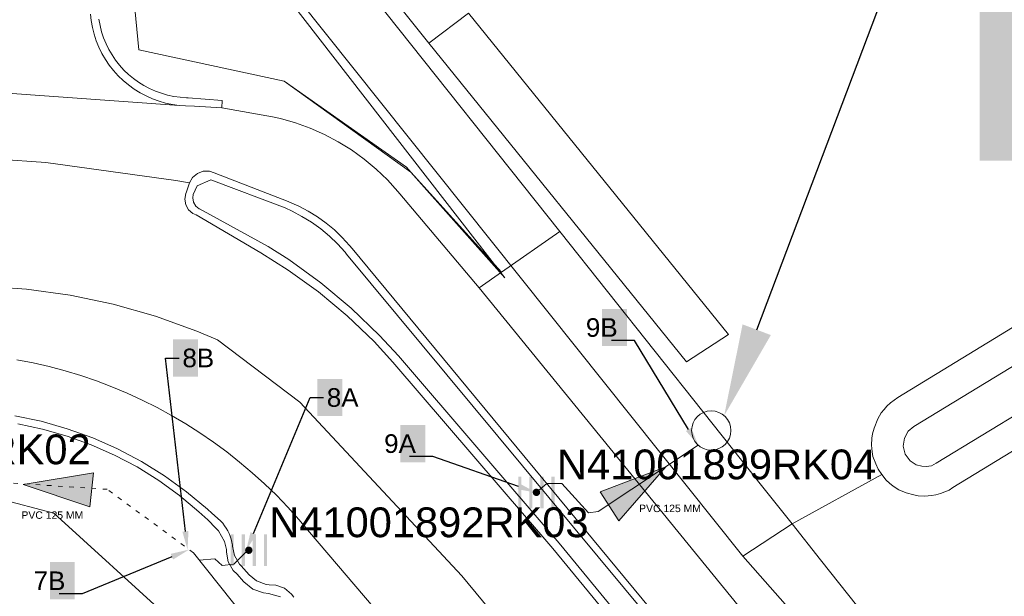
# Model space of a CAD drawing. Extents: x 140829 to 145054, y 448512 to 451778.
# Tile 59 of 152: x 142620 to 142647, y 450319 to 450334. Entities that reach past the tile are written whole.
import ezdxf
from ezdxf import colors
from ezdxf.entities.mleader import LeaderData, LeaderLine
from ezdxf.math import Vec2, Vec3

# ---------------------------------------------------------------- set-up
doc = ezdxf.new("R2010")
doc.units = 0
doc.header["$MEASUREMENT"] = 0
doc.linetypes.add('ACAD_ISO03W100', pattern=[30, 12, -18])
for name, color, linetype, lineweight in [('00-leiding', 5, 'Continuous', 0), ('00-LEIDING RAPPORT', 30, 'Continuous', 30), ('KOLK', 6, 'Continuous', 0)]:
    doc.layers.add(name, color=color, linetype=linetype, lineweight=lineweight)
for name, color, linetype in [('geometrie2dBegroeidTerreindeel', 7, 'Continuous'), ('geometrie2dOnbegroeidTerreindeel', 7, 'Continuous'), ('geometrie2dOndersteunendWaterdeel', 7, 'Continuous'), ('geometrie2dOndersteunendWegdeel', 7, 'Continuous'), ('geometrie2dOverigeConstructie', 7, 'Continuous'), ('geometrie2dVegetatieObject', 7, 'Continuous'), ('geometrie2dWaterdeel', 7, 'Continuous'), ('geometrie2dWegdeel', 7, 'Continuous'), ('geometrie2dWeginrichtingselement', 7, 'Continuous'), ('HMPAL', 1, 'Continuous')]:
    doc.layers.add(name, color=color, linetype=linetype)
doc.styles.add('Riolering', font='arial.ttf', dxfattribs={"height": 0.8})
doc.styles.get("Standard").update_dxf_attribs({"font": 'arial.ttf'})

# ---------------------------------------------------------------- blocks, each defined once
blk = doc.blocks.new('RICHTING HWA')
at = {"layer": '00-leiding'}
blk.add_hatch(color=256, dxfattribs=at).paths.add_polyline_path([(142658.973, 450308.537), (142660.837, 450309.001), (142659.005, 450309.464)])
at = {"layer": '00-leiding', "lineweight": 0}
for p, q in [((142659.005, 450309.464), (142658.973, 450308.537)), ((142660.837, 450309.001), (142659.005, 450309.464)), ((142658.973, 450308.537), (142660.837, 450309.001))]:
    blk.add_line(p, q, dxfattribs=at)

msp = doc.modelspace()

# ---------------------------------------------------------------- hatches: boundary and pattern name
at = {"layer": 'KOLK', "linetype": 'ByBlock', "lineweight": 0}
h = msp.add_hatch(color=256, dxfattribs=at)
h.dxf.hatch_style = 1
h.paths.add_polyline_path([(142633.737, 450321.362), (142633.737, 450321.787), (142633.652, 450321.787), (142633.652, 450321.362), (142633.652, 450320.937), (142633.737, 450320.937)])
h = msp.add_hatch(color=256, dxfattribs=at)
h.dxf.hatch_style = 1
h.paths.add_polyline_path([(142634.034, 450321.362), (142634.034, 450321.787), (142633.949, 450321.787), (142633.949, 450321.362), (142633.949, 450320.937), (142634.034, 450320.937)])
h = msp.add_hatch(color=256, dxfattribs=at)
h.dxf.hatch_style = 1
h.paths.add_polyline_path([(142634.332, 450321.362), (142634.332, 450321.787), (142634.247, 450321.787), (142634.247, 450321.362), (142634.247, 450320.937), (142634.332, 450320.937)])
h = msp.add_hatch(color=256, dxfattribs=at)
h.dxf.hatch_style = 1
h.paths.add_polyline_path([(142634.629, 450321.362), (142634.629, 450321.787), (142634.544, 450321.787), (142634.544, 450321.362), (142634.544, 450320.937), (142634.629, 450320.937)])
h = msp.add_hatch(color=256, dxfattribs=at)
h.dxf.hatch_style = 1
h.paths.add_polyline_path([(142634.24, 450321.362, 1), (142634.04, 450321.362, 1)])
h = msp.add_hatch(color=256, dxfattribs=at)
h.dxf.hatch_style = 1
h.paths.add_polyline_path([(142626.011, 450319.807), (142626.011, 450320.232), (142625.926, 450320.232), (142625.926, 450319.807), (142625.926, 450319.382), (142626.011, 450319.382)])
h = msp.add_hatch(color=256, dxfattribs=at)
h.dxf.hatch_style = 1
h.paths.add_polyline_path([(142626.308, 450319.807), (142626.308, 450320.232), (142626.223, 450320.232), (142626.223, 450319.807), (142626.223, 450319.382), (142626.308, 450319.382)])
h = msp.add_hatch(color=256, dxfattribs=at)
h.dxf.hatch_style = 1
h.paths.add_polyline_path([(142626.606, 450319.807), (142626.606, 450320.232), (142626.521, 450320.232), (142626.521, 450319.807), (142626.521, 450319.382), (142626.606, 450319.382)])
h = msp.add_hatch(color=256, dxfattribs=at)
h.dxf.hatch_style = 1
h.paths.add_polyline_path([(142626.903, 450319.807), (142626.903, 450320.232), (142626.818, 450320.232), (142626.818, 450319.807), (142626.818, 450319.382), (142626.903, 450319.382)])
h = msp.add_hatch(color=256, dxfattribs=at)
h.dxf.hatch_style = 1
h.paths.add_polyline_path([(142626.514, 450319.807, 1), (142626.314, 450319.807, 1)])

# ---------------------------------------------------------------- linework, layer by layer
at = {"layer": '00-leiding'}
for p, q in [((142635.799, 450320.844), (142638.488, 450322.626)), ((142634.131, 450321.358), (142634.42, 450321.598)), ((142634.42, 450321.598), (142634.82, 450321.598)), ((142634.82, 450321.598), (142635.54, 450320.815)), ((142635.54, 450320.815), (142635.799, 450320.844)), ((142626.385, 450319.806), (142626.012, 450319.433)), ((142636.696, 450304.952), (142624.926, 450319.741)), ((142625.503, 450319.574), (142625.085, 450319.541)), ((142625.699, 450319.397), (142625.503, 450319.574)), ((142626.012, 450319.433), (142625.699, 450319.397))]:
    msp.add_line(p, q, dxfattribs=at)
at = {"layer": '00-leiding', "linetype": 'ACAD_ISO03W100', "ltscale": 0.01}
for p, q in [((142622.609, 450321.444), (142618.669, 450321.703)), ((142624.926, 450319.741), (142622.609, 450321.444))]:
    msp.add_line(p, q, dxfattribs=at)
at = {"layer": 'geometrie2dBegroeidTerreindeel', "linetype": 'Continuous', "lineweight": 0}
for p, q in [((142631.246, 450333.423), (142616.07, 450352.564)), ((142616.07, 450352.564), (142631.246, 450333.423)), ((142634.765, 450328.368), (142623.598, 450342.415)), ((142632.313, 450334.229), (142639.297, 450325.597)), ((142639.297, 450325.597), (142632.313, 450334.229)), ((142638.174, 450324.867), (142631.246, 450333.423)), ((142631.246, 450333.423), (142638.174, 450324.867)), ((142652.291, 450329.063), (142643.845, 450323.91)), ((142639.892, 450321.919), (142634.765, 450328.368)), ((142645.322, 450321.494), (142653.757, 450326.637)), ((142639.297, 450325.597), (142638.174, 450324.867)), ((142638.174, 450324.867), (142639.297, 450325.597)), ((142639.297, 450325.597), (142639.297, 450325.597)), ((142639.297, 450325.597), (142639.297, 450325.597)), ((142643.646, 450323.77), (142643.556, 450323.679)), ((142643.746, 450323.84), (142643.646, 450323.77)), ((142643.845, 450323.91), (142643.746, 450323.84)), ((142643.397, 450323.499), (142643.307, 450323.339)), ((142643.476, 450323.589), (142643.397, 450323.499)), ((142643.556, 450323.679), (142643.476, 450323.589)), ((142643.307, 450323.339), (142643.208, 450323.088)), ((142643.168, 450322.938), (142643.148, 450322.818)), ((142643.208, 450323.088), (142643.168, 450322.938)), ((142643.148, 450322.818), (142643.139, 450322.628)), ((142643.139, 450322.628), (142643.159, 450322.448)), ((142643.159, 450322.448), (142643.18, 450322.328)), ((142643.18, 450322.328), (142643.26, 450322.129)), ((142640.118, 450321.636), (142639.892, 450321.919)), ((142643.26, 450322.129), (142643.321, 450321.989)), ((142643.321, 450321.989), (142643.421, 450321.839)), ((142641.008, 450320.52), (142640.118, 450321.636)), ((142641.008, 450320.52), (142643.421, 450321.839)), ((142643.421, 450321.839), (142641.008, 450320.52)), ((142643.421, 450321.839), (142643.531, 450321.689)), ((142643.531, 450321.689), (142643.622, 450321.61)), ((142643.622, 450321.61), (142643.722, 450321.53)), ((142643.722, 450321.53), (142643.872, 450321.43)), ((142643.872, 450321.43), (142644.072, 450321.351)), ((142644.072, 450321.351), (142644.273, 450321.291)), ((142644.992, 450321.333), (142645.112, 450321.374)), ((142645.112, 450321.374), (142645.222, 450321.424)), ((142645.222, 450321.424), (142645.322, 450321.494)), ((142644.273, 450321.291), (142644.393, 450321.272)), ((142644.393, 450321.272), (142644.573, 450321.262)), ((142644.573, 450321.262), (142644.753, 450321.273)), ((142644.753, 450321.273), (142644.872, 450321.293)), ((142644.872, 450321.293), (142644.992, 450321.333)), ((142641.771, 450319.551), (142641.008, 450320.52)), ((142646.977, 450313.007), (142641.771, 450319.551))]:
    msp.add_line(p, q, dxfattribs=at)
at = {"layer": 'geometrie2dOnbegroeidTerreindeel', "linetype": 'Continuous', "lineweight": 0}
for p, q in [((142618.135, 450321.6), (142621.177, 450320.801)), ((142621.177, 450320.801), (142624.262, 450317.993))]:
    msp.add_line(p, q, dxfattribs=at)
at = {"layer": 'geometrie2dOndersteunendWaterdeel', "linetype": 'Continuous', "lineweight": 0}
for p, q in [((142643.845, 450323.91), (142652.291, 450329.063)), ((142652.753, 450328.304), (142644.278, 450323.131)), ((142644.88, 450322.143), (142653.346, 450327.316)), ((142653.757, 450326.637), (142645.322, 450321.494)), ((142643.556, 450323.679), (142643.646, 450323.77)), ((142643.646, 450323.77), (142643.746, 450323.84)), ((142643.746, 450323.84), (142643.845, 450323.91)), ((142643.307, 450323.339), (142643.397, 450323.499)), ((142643.397, 450323.499), (142643.476, 450323.589)), ((142643.476, 450323.589), (142643.556, 450323.679)), ((142643.208, 450323.088), (142643.307, 450323.339)), ((142643.148, 450322.818), (142643.168, 450322.938)), ((142643.168, 450322.938), (142643.208, 450323.088)), ((142644.128, 450323.001), (142644.028, 450322.821)), ((142644.278, 450323.131), (142644.128, 450323.001)), ((142643.139, 450322.628), (142643.148, 450322.818)), ((142644.028, 450322.821), (142643.989, 450322.601)), ((142643.159, 450322.448), (142643.139, 450322.628)), ((142643.18, 450322.328), (142643.159, 450322.448)), ((142643.989, 450322.601), (142644.04, 450322.391)), ((142643.26, 450322.129), (142643.18, 450322.328)), ((142644.04, 450322.391), (142644.18, 450322.211)), ((142644.18, 450322.211), (142644.34, 450322.102)), ((142643.321, 450321.989), (142643.26, 450322.129)), ((142643.421, 450321.839), (142643.321, 450321.989)), ((142644.34, 450322.102), (142644.49, 450322.062)), ((142644.49, 450322.062), (142644.61, 450322.052)), ((142644.61, 450322.052), (142644.75, 450322.073)), ((142644.75, 450322.073), (142644.88, 450322.143)), ((142643.531, 450321.689), (142643.421, 450321.839)), ((142643.622, 450321.61), (142643.531, 450321.689)), ((142643.722, 450321.53), (142643.622, 450321.61)), ((142643.872, 450321.43), (142643.722, 450321.53)), ((142644.072, 450321.351), (142643.872, 450321.43)), ((142644.273, 450321.291), (142644.072, 450321.351)), ((142645.112, 450321.374), (142644.992, 450321.333)), ((142645.222, 450321.424), (142645.112, 450321.374)), ((142645.322, 450321.494), (142645.222, 450321.424)), ((142644.393, 450321.272), (142644.273, 450321.291)), ((142644.573, 450321.262), (142644.393, 450321.272)), ((142644.753, 450321.273), (142644.573, 450321.262)), ((142644.872, 450321.293), (142644.753, 450321.273)), ((142644.992, 450321.333), (142644.872, 450321.293))]:
    msp.add_line(p, q, dxfattribs=at)
at = {"layer": 'geometrie2dOndersteunendWegdeel', "linetype": 'Continuous', "lineweight": 0}
for p, q in [((142623.598, 450342.415), (142634.765, 450328.368)), ((142623.084, 450337.226), (142623.461, 450333.247)), ((142623.461, 450333.247), (142623.084, 450337.226)), ((142622.18, 450334.032), (142622.16, 450334.205)), ((142622.212, 450333.848), (142622.18, 450334.032)), ((142622.258, 450333.668), (142622.212, 450333.848)), ((142622.316, 450333.49), (142622.258, 450333.668)), ((142622.385, 450333.318), (142622.316, 450333.49)), ((142622.468, 450333.15), (142622.385, 450333.318)), ((142622.561, 450332.99), (142622.468, 450333.15)), ((142622.666, 450332.836), (142622.561, 450332.99)), ((142623.461, 450333.247), (142627.36, 450332.401)), ((142627.36, 450332.401), (142623.461, 450333.247)), ((142622.781, 450332.689), (142622.666, 450332.836)), ((142622.906, 450332.552), (142622.781, 450332.689)), ((142623.04, 450332.422), (142622.906, 450332.552)), ((142623.183, 450332.303), (142623.04, 450332.422)), ((142623.334, 450332.194), (142623.183, 450332.303)), ((142623.493, 450332.095), (142623.334, 450332.194)), ((142627.36, 450332.401), (142630.768, 450329.964)), ((142630.768, 450329.964), (142627.36, 450332.401)), ((142623.657, 450332.009), (142623.493, 450332.095)), ((142623.827, 450331.933), (142623.657, 450332.009)), ((142624.002, 450331.871), (142623.827, 450331.933)), ((142624.181, 450331.819), (142624.002, 450331.871)), ((142624.364, 450331.782), (142624.181, 450331.819)), ((142624.545, 450331.756), (142624.364, 450331.782)), ((142624.718, 450331.744), (142624.545, 450331.756)), ((142624.957, 450331.73), (142624.718, 450331.744)), ((142625.688, 450331.688), (142624.957, 450331.73)), ((142627.053, 450331.45), (142625.688, 450331.688)), ((142627.263, 450331.403), (142627.053, 450331.45)), ((142627.667, 450331.288), (142627.263, 450331.403)), ((142628.061, 450331.146), (142627.667, 450331.288)), ((142628.444, 450330.976), (142628.061, 450331.146)), ((142628.815, 450330.78), (142628.444, 450330.976)), ((142629.171, 450330.559), (142628.815, 450330.78)), ((142629.511, 450330.314), (142629.171, 450330.559)), ((142629.833, 450330.045), (142629.511, 450330.314)), ((142624.823, 450329.675), (142624.906, 450329.817)), ((142624.906, 450329.817), (142625.035, 450329.926)), ((142625.035, 450329.926), (142625.192, 450329.984)), ((142625.192, 450329.984), (142625.31, 450329.99)), ((142625.31, 450329.99), (142625.361, 450329.985)), ((142625.361, 450329.985), (142625.481, 450329.947)), ((142625.481, 450329.947), (142627.471, 450329.177)), ((142630.136, 450329.754), (142629.833, 450330.045)), ((142630.768, 450329.964), (142633.206, 450327.274)), ((142633.206, 450327.274), (142630.768, 450329.964)), ((142624.738, 450329.43), (142624.823, 450329.675)), ((142630.416, 450329.443), (142630.136, 450329.754)), ((142624.693, 450329.235), (142624.72, 450329.387)), ((142624.72, 450329.387), (142624.738, 450329.43)), ((142630.468, 450329.382), (142630.416, 450329.443)), ((142632.604, 450326.851), (142630.468, 450329.382)), ((142624.721, 450329.084), (142624.693, 450329.235)), ((142624.797, 450328.951), (142624.721, 450329.084)), ((142627.471, 450329.177), (142627.491, 450329.169)), ((142627.491, 450329.169), (142627.757, 450329.052)), ((142627.757, 450329.052), (142628.013, 450328.917)), ((142624.915, 450328.852), (142624.797, 450328.951)), ((142624.996, 450328.817), (142624.915, 450328.852)), ((142626.739, 450327.793), (142624.996, 450328.817)), ((142628.013, 450328.917), (142628.259, 450328.763)), ((142628.259, 450328.763), (142628.494, 450328.594)), ((142628.494, 450328.594), (142628.716, 450328.409)), ((142628.716, 450328.409), (142628.926, 450328.207)), ((142633.206, 450327.274), (142634.765, 450328.368)), ((142634.765, 450328.368), (142633.206, 450327.274)), ((142634.765, 450328.368), (142639.892, 450321.919)), ((142628.926, 450328.207), (142629.12, 450327.993)), ((142629.12, 450327.993), (142629.19, 450327.908)), ((142627.475, 450327.331), (142626.739, 450327.793)), ((142626.739, 450327.793), (142626.739, 450327.793)), ((142629.19, 450327.908), (142643.321, 450310.861)), ((142628.288, 450326.745), (142627.475, 450327.331)), ((142633.206, 450327.274), (142632.604, 450326.851)), ((142632.604, 450326.851), (142633.206, 450327.274)), ((142629.057, 450326.103), (142628.288, 450326.745)), ((142643.761, 450313.172), (142632.604, 450326.851)), ((142629.779, 450325.409), (142629.057, 450326.103)), ((142630.286, 450324.859), (142629.779, 450325.409)), ((142634.58, 450319.855), (142630.286, 450324.859)), ((142620.127, 450323.42), (142620.839, 450323.27)), ((142620.839, 450323.27), (142621.539, 450323.071)), ((142621.539, 450323.071), (142622.225, 450322.824)), ((142622.225, 450322.824), (142622.891, 450322.529)), ((142622.891, 450322.529), (142623.535, 450322.189)), ((142623.535, 450322.189), (142624.154, 450321.805)), ((142639.892, 450321.919), (142640.118, 450321.636)), ((142624.154, 450321.805), (142624.744, 450321.378)), ((142640.118, 450321.636), (142641.008, 450320.52)), ((142621.177, 450320.801), (142618.135, 450321.6)), ((142624.744, 450321.378), (142625.303, 450320.912)), ((142625.303, 450320.912), (142625.422, 450320.803)), ((142624.262, 450317.993), (142621.177, 450320.801)), ((142625.422, 450320.803), (142625.655, 450320.596)), ((142625.655, 450320.596), (142625.661, 450320.59)), ((142625.661, 450320.59), (142625.715, 450320.53)), ((142625.715, 450320.53), (142625.765, 450320.466)), ((142625.765, 450320.466), (142625.81, 450320.399)), ((142625.81, 450320.399), (142625.85, 450320.33)), ((142625.85, 450320.33), (142625.887, 450320.258)), ((142641.008, 450320.52), (142641.771, 450319.551)), ((142625.887, 450320.258), (142625.917, 450320.183)), ((142625.917, 450320.183), (142625.942, 450320.106)), ((142625.942, 450320.106), (142625.961, 450320.027)), ((142625.961, 450320.027), (142625.976, 450319.948)), ((142625.976, 450319.948), (142625.98, 450319.92)), ((142625.98, 450319.92), (142626.028, 450319.669)), ((142642.531, 450310.208), (142634.58, 450319.855)), ((142626.028, 450319.669), (142626.167, 450319.429)), ((142641.771, 450319.551), (142646.977, 450313.007)), ((142641.771, 450319.551), (142641.771, 450319.551)), ((142626.167, 450319.429), (142626.205, 450319.388)), ((142626.205, 450319.388), (142626.421, 450319.147)), ((142626.421, 450319.147), (142626.622, 450318.983)), ((142626.622, 450318.983), (142626.884, 450318.888)), ((142626.884, 450318.888), (142626.961, 450318.879)), ((142626.961, 450318.879), (142627.144, 450318.871)), ((142627.144, 450318.871), (142627.375, 450318.788)), ((142627.375, 450318.788), (142627.562, 450318.631)), ((142627.562, 450318.631), (142627.625, 450318.543))]:
    msp.add_line(p, q, dxfattribs=at)
at = {"layer": 'geometrie2dOverigeConstructie', "linetype": 'Continuous', "lineweight": 0}
for p, q in [((142607.826, 450359.563), (142639.686, 450319.646)), ((142639.686, 450319.646), (142607.826, 450359.563)), ((142633.288, 450327.126), (142622.366, 450341.212)), ((142623.084, 450337.226), (142623.461, 450333.247)), ((142623.461, 450333.247), (142627.36, 450332.401)), ((142627.36, 450332.401), (142630.652, 450330.096)), ((142630.652, 450330.096), (142630.768, 450329.964)), ((142630.768, 450329.964), (142633.288, 450327.126)), ((142641.005, 450320.518), (142639.686, 450319.646)), ((142639.686, 450319.646), (142641.005, 450320.518)), ((142639.686, 450319.646), (142662.227, 450294.092)), ((142662.227, 450294.092), (142639.686, 450319.646))]:
    msp.add_line(p, q, dxfattribs=at)
at = {"layer": 'geometrie2dVegetatieObject', "linetype": 'Continuous', "lineweight": 0}
for p, q in [((142631.246, 450333.423), (142616.07, 450352.564)), ((142632.313, 450334.229), (142631.246, 450333.423)), ((142621.177, 450320.801), (142618.135, 450321.6)), ((142624.262, 450317.993), (142621.177, 450320.801))]:
    msp.add_line(p, q, dxfattribs=at)
at = {"layer": 'geometrie2dWaterdeel', "linetype": 'Continuous', "lineweight": 0}
for p, q in [((142644.278, 450323.131), (142652.753, 450328.304)), ((142653.346, 450327.316), (142644.88, 450322.143)), ((142644.028, 450322.821), (142644.128, 450323.001)), ((142644.128, 450323.001), (142644.278, 450323.131)), ((142643.989, 450322.601), (142644.028, 450322.821)), ((142644.04, 450322.391), (142643.989, 450322.601)), ((142644.18, 450322.211), (142644.04, 450322.391)), ((142644.34, 450322.102), (142644.18, 450322.211)), ((142644.49, 450322.062), (142644.34, 450322.102)), ((142644.61, 450322.052), (142644.49, 450322.062)), ((142644.75, 450322.073), (142644.61, 450322.052)), ((142644.88, 450322.143), (142644.75, 450322.073))]:
    msp.add_line(p, q, dxfattribs=at)
at = {"layer": 'geometrie2dWegdeel', "linetype": 'Continuous', "lineweight": 0}
for p, q in [((142622.16, 450334.205), (142622.18, 450334.032)), ((142622.18, 450334.032), (142622.212, 450333.848)), ((142622.212, 450333.848), (142622.258, 450333.668)), ((142622.258, 450333.668), (142622.316, 450333.49)), ((142622.316, 450333.49), (142622.385, 450333.318)), ((142622.385, 450333.318), (142622.468, 450333.15)), ((142622.468, 450333.15), (142622.561, 450332.99)), ((142622.561, 450332.99), (142622.666, 450332.836)), ((142622.666, 450332.836), (142622.781, 450332.689)), ((142624.545, 450331.756), (142613.141, 450332.565)), ((142613.141, 450332.565), (142624.545, 450331.756)), ((142622.781, 450332.689), (142622.906, 450332.552)), ((142622.906, 450332.552), (142623.04, 450332.422)), ((142623.04, 450332.422), (142623.183, 450332.303)), ((142623.183, 450332.303), (142623.334, 450332.194)), ((142623.334, 450332.194), (142623.493, 450332.095)), ((142623.493, 450332.095), (142623.657, 450332.009)), ((142623.657, 450332.009), (142623.827, 450331.933)), ((142623.827, 450331.933), (142624.002, 450331.871)), ((142624.002, 450331.871), (142624.181, 450331.819)), ((142624.181, 450331.819), (142624.364, 450331.782)), ((142624.364, 450331.782), (142624.545, 450331.756)), ((142624.545, 450331.756), (142624.718, 450331.744)), ((142624.718, 450331.744), (142624.957, 450331.73)), ((142624.957, 450331.73), (142625.688, 450331.688)), ((142625.688, 450331.688), (142627.053, 450331.45)), ((142627.053, 450331.45), (142627.263, 450331.403)), ((142627.263, 450331.403), (142627.667, 450331.288)), ((142627.667, 450331.288), (142628.061, 450331.146)), ((142628.061, 450331.146), (142628.444, 450330.976)), ((142628.444, 450330.976), (142628.815, 450330.78)), ((142628.815, 450330.78), (142629.171, 450330.559)), ((142617.45, 450330.457), (142620.965, 450330.222)), ((142620.965, 450330.222), (142617.45, 450330.457)), ((142629.171, 450330.559), (142629.511, 450330.314)), ((142620.965, 450330.222), (142624.456, 450329.74)), ((142624.456, 450329.74), (142620.965, 450330.222)), ((142629.511, 450330.314), (142629.833, 450330.045)), ((142624.906, 450329.817), (142624.823, 450329.675)), ((142625.035, 450329.926), (142624.906, 450329.817)), ((142625.192, 450329.984), (142625.035, 450329.926)), ((142625.31, 450329.99), (142625.192, 450329.984)), ((142625.361, 450329.985), (142625.31, 450329.99)), ((142625.481, 450329.947), (142625.361, 450329.985)), ((142627.471, 450329.177), (142625.481, 450329.947)), ((142629.833, 450330.045), (142630.136, 450329.754)), ((142624.456, 450329.74), (142624.823, 450329.675)), ((142624.823, 450329.675), (142624.456, 450329.74)), ((142624.823, 450329.675), (142624.738, 450329.43)), ((142624.823, 450329.675), (142624.823, 450329.675)), ((142630.136, 450329.754), (142630.416, 450329.443)), ((142624.72, 450329.387), (142624.693, 450329.235)), ((142624.738, 450329.43), (142624.72, 450329.387)), ((142630.416, 450329.443), (142630.468, 450329.382)), ((142630.468, 450329.382), (142632.604, 450326.851)), ((142624.693, 450329.235), (142624.721, 450329.084)), ((142624.721, 450329.084), (142624.797, 450328.951)), ((142627.491, 450329.169), (142627.471, 450329.177)), ((142627.757, 450329.052), (142627.491, 450329.169)), ((142628.013, 450328.917), (142627.757, 450329.052)), ((142624.797, 450328.951), (142624.915, 450328.852)), ((142624.915, 450328.852), (142624.996, 450328.817)), ((142624.996, 450328.817), (142626.739, 450327.793)), ((142628.259, 450328.763), (142628.013, 450328.917)), ((142628.494, 450328.594), (142628.259, 450328.763)), ((142628.716, 450328.409), (142628.494, 450328.594)), ((142628.926, 450328.207), (142628.716, 450328.409)), ((142629.12, 450327.993), (142628.926, 450328.207)), ((142629.19, 450327.908), (142629.12, 450327.993)), ((142626.739, 450327.793), (142627.475, 450327.331)), ((142643.321, 450310.861), (142629.19, 450327.908)), ((142627.475, 450327.331), (142628.288, 450326.745)), ((142620.446, 450326.817), (142619.268, 450326.896)), ((142619.268, 450326.896), (142620.446, 450326.817)), ((142621.615, 450326.657), (142620.446, 450326.817)), ((142620.446, 450326.817), (142621.615, 450326.657)), ((142622.77, 450326.414), (142621.615, 450326.657)), ((142621.615, 450326.657), (142622.77, 450326.414)), ((142628.288, 450326.745), (142629.057, 450326.103)), ((142632.604, 450326.851), (142643.761, 450313.172)), ((142623.905, 450326.092), (142622.77, 450326.414)), ((142622.77, 450326.414), (142623.905, 450326.092)), ((142625.015, 450325.691), (142623.905, 450326.092)), ((142623.905, 450326.092), (142625.015, 450325.691)), ((142629.057, 450326.103), (142629.779, 450325.409)), ((142625.572, 450325.456), (142625.015, 450325.691)), ((142625.015, 450325.691), (142625.572, 450325.456)), ((142627.789, 450323.788), (142625.572, 450325.456)), ((142625.572, 450325.456), (142627.789, 450323.788)), ((142625.572, 450325.456), (142625.572, 450325.456)), ((142629.779, 450325.409), (142630.286, 450324.859)), ((142620.618, 450324.839), (142620.181, 450324.924)), ((142620.181, 450324.924), (142620.618, 450324.839)), ((142621.05, 450324.739), (142620.618, 450324.839)), ((142620.618, 450324.839), (142621.05, 450324.739)), ((142630.286, 450324.859), (142634.58, 450319.855)), ((142621.479, 450324.624), (142621.05, 450324.739)), ((142621.05, 450324.739), (142621.479, 450324.624)), ((142621.903, 450324.496), (142621.479, 450324.624)), ((142621.479, 450324.624), (142621.903, 450324.496)), ((142622.324, 450324.353), (142621.903, 450324.496)), ((142621.903, 450324.496), (142622.324, 450324.353)), ((142622.738, 450324.195), (142622.324, 450324.353)), ((142622.324, 450324.353), (142622.738, 450324.195)), ((142623.148, 450324.023), (142622.738, 450324.195)), ((142622.738, 450324.195), (142623.148, 450324.023)), ((142623.551, 450323.838), (142623.148, 450324.023)), ((142623.148, 450324.023), (142623.551, 450323.838)), ((142623.949, 450323.639), (142623.551, 450323.838)), ((142623.551, 450323.838), (142623.949, 450323.639)), ((142632.134, 450319.123), (142627.789, 450323.788)), ((142627.789, 450323.788), (142632.134, 450319.123)), ((142624.338, 450323.427), (142623.949, 450323.639)), ((142623.949, 450323.639), (142624.338, 450323.427)), ((142620.839, 450323.27), (142620.127, 450323.42)), ((142621.539, 450323.071), (142620.839, 450323.27)), ((142624.721, 450323.202), (142624.338, 450323.427)), ((142624.338, 450323.427), (142624.721, 450323.202)), ((142625.095, 450322.964), (142624.721, 450323.202)), ((142624.721, 450323.202), (142625.095, 450322.964)), ((142622.225, 450322.824), (142621.539, 450323.071)), ((142625.462, 450322.713), (142625.095, 450322.964)), ((142625.095, 450322.964), (142625.462, 450322.713)), ((142622.891, 450322.529), (142622.225, 450322.824)), ((142625.82, 450322.451), (142625.462, 450322.713)), ((142625.462, 450322.713), (142625.82, 450322.451)), ((142623.535, 450322.189), (142622.891, 450322.529)), ((142626.167, 450322.176), (142625.82, 450322.451)), ((142625.82, 450322.451), (142626.167, 450322.176)), ((142624.154, 450321.805), (142623.535, 450322.189)), ((142626.507, 450321.889), (142626.167, 450322.176)), ((142626.167, 450322.176), (142626.507, 450321.889)), ((142626.836, 450321.592), (142626.507, 450321.889)), ((142626.507, 450321.889), (142626.836, 450321.592)), ((142624.744, 450321.378), (142624.154, 450321.805)), ((142625.303, 450320.912), (142624.744, 450321.378)), ((142627.155, 450321.283), (142626.836, 450321.592)), ((142626.836, 450321.592), (142627.155, 450321.283)), ((142627.464, 450320.964), (142627.155, 450321.283)), ((142627.155, 450321.283), (142627.464, 450320.964)), ((142625.422, 450320.803), (142625.303, 450320.912)), ((142627.761, 450320.634), (142627.464, 450320.964)), ((142627.464, 450320.964), (142627.761, 450320.634)), ((142625.655, 450320.596), (142625.422, 450320.803)), ((142625.661, 450320.59), (142625.655, 450320.596)), ((142625.715, 450320.53), (142625.661, 450320.59)), ((142628.046, 450320.295), (142627.761, 450320.634)), ((142627.761, 450320.634), (142628.046, 450320.295)), ((142625.765, 450320.466), (142625.715, 450320.53)), ((142625.81, 450320.399), (142625.765, 450320.466)), ((142625.85, 450320.33), (142625.81, 450320.399)), ((142625.887, 450320.258), (142625.85, 450320.33)), ((142640.848, 450305.303), (142628.046, 450320.295)), ((142628.046, 450320.295), (142640.848, 450305.303)), ((142625.917, 450320.183), (142625.887, 450320.258)), ((142625.942, 450320.106), (142625.917, 450320.183)), ((142625.961, 450320.027), (142625.942, 450320.106)), ((142625.976, 450319.948), (142625.961, 450320.027)), ((142625.98, 450319.92), (142625.976, 450319.948)), ((142626.028, 450319.669), (142625.98, 450319.92)), ((142634.58, 450319.855), (142642.531, 450310.208)), ((142626.167, 450319.429), (142626.028, 450319.669)), ((142626.205, 450319.388), (142626.167, 450319.429)), ((142626.421, 450319.147), (142626.205, 450319.388)), ((142626.622, 450318.983), (142626.421, 450319.147)), ((142626.884, 450318.888), (142626.622, 450318.983)), ((142648.306, 450299.62), (142632.134, 450319.123)), ((142632.134, 450319.123), (142648.306, 450299.62)), ((142626.961, 450318.879), (142626.884, 450318.888)), ((142627.144, 450318.871), (142626.961, 450318.879)), ((142627.375, 450318.788), (142627.144, 450318.871)), ((142627.562, 450318.631), (142627.375, 450318.788)), ((142627.625, 450318.543), (142627.562, 450318.631))]:
    msp.add_line(p, q, dxfattribs=at)
at = {"layer": 'geometrie2dWeginrichtingselement', "linetype": 'Continuous', "lineweight": 0}
for p, q in [((142622.18, 450334.032), (142622.16, 450334.205)), ((142622.389, 450334.068), (142622.42, 450333.899)), ((142622.212, 450333.848), (142622.18, 450334.032)), ((142622.258, 450333.668), (142622.212, 450333.848)), ((142622.42, 450333.899), (142622.461, 450333.732)), ((142622.316, 450333.49), (142622.258, 450333.668)), ((142622.461, 450333.732), (142622.515, 450333.57)), ((142622.515, 450333.57), (142622.579, 450333.411)), ((142622.385, 450333.318), (142622.316, 450333.49)), ((142622.468, 450333.15), (142622.385, 450333.318)), ((142622.579, 450333.411), (142622.656, 450333.257)), ((142622.656, 450333.257), (142622.741, 450333.109)), ((142622.561, 450332.99), (142622.468, 450333.15)), ((142622.666, 450332.836), (142622.561, 450332.99)), ((142622.741, 450333.109), (142622.837, 450332.967)), ((142622.781, 450332.689), (142622.666, 450332.836)), ((142622.837, 450332.967), (142622.944, 450332.833)), ((142622.944, 450332.833), (142623.058, 450332.705)), ((142622.906, 450332.552), (142622.781, 450332.689)), ((142623.04, 450332.422), (142622.906, 450332.552)), ((142623.058, 450332.705), (142623.182, 450332.586)), ((142623.182, 450332.586), (142623.314, 450332.477)), ((142623.314, 450332.477), (142623.453, 450332.376)), ((142623.183, 450332.303), (142623.04, 450332.422)), ((142623.334, 450332.194), (142623.183, 450332.303)), ((142623.493, 450332.095), (142623.334, 450332.194)), ((142623.453, 450332.376), (142623.598, 450332.287)), ((142623.598, 450332.287), (142623.749, 450332.206)), ((142623.749, 450332.206), (142623.907, 450332.136)), ((142623.657, 450332.009), (142623.493, 450332.095)), ((142623.827, 450331.933), (142623.657, 450332.009)), ((142624.002, 450331.871), (142623.827, 450331.933)), ((142623.907, 450332.136), (142624.068, 450332.079)), ((142624.068, 450332.079), (142624.233, 450332.032)), ((142624.233, 450332.032), (142624.4, 450331.997)), ((142624.4, 450331.997), (142624.57, 450331.973)), ((142624.57, 450331.973), (142624.741, 450331.962)), ((142624.741, 450331.962), (142624.785, 450331.961)), ((142624.785, 450331.961), (142625.699, 450331.889)), ((142624.181, 450331.819), (142624.002, 450331.871)), ((142624.364, 450331.782), (142624.181, 450331.819)), ((142624.545, 450331.756), (142624.364, 450331.782)), ((142624.718, 450331.744), (142624.545, 450331.756)), ((142624.957, 450331.73), (142624.718, 450331.744)), ((142625.688, 450331.688), (142624.957, 450331.73)), ((142625.699, 450331.889), (142625.688, 450331.688)), ((142624.823, 450329.675), (142624.906, 450329.817)), ((142624.906, 450329.817), (142625.035, 450329.926)), ((142625.035, 450329.926), (142625.192, 450329.984)), ((142625.192, 450329.984), (142625.31, 450329.99)), ((142625.31, 450329.99), (142625.361, 450329.985)), ((142625.361, 450329.985), (142625.481, 450329.947)), ((142625.481, 450329.947), (142627.471, 450329.177)), ((142624.738, 450329.43), (142624.823, 450329.675)), ((142625.027, 450329.592), (142624.921, 450329.358)), ((142625.393, 450329.759), (142625.027, 450329.592)), ((142627.394, 450328.999), (142625.393, 450329.759)), ((142624.693, 450329.235), (142624.72, 450329.387)), ((142624.72, 450329.387), (142624.738, 450329.43)), ((142624.738, 450329.43), (142624.738, 450329.43)), ((142624.921, 450329.358), (142624.91, 450329.273)), ((142624.921, 450329.358), (142624.921, 450329.358)), ((142624.721, 450329.084), (142624.693, 450329.235)), ((142624.797, 450328.951), (142624.721, 450329.084)), ((142624.91, 450329.273), (142624.932, 450329.154)), ((142624.932, 450329.154), (142624.992, 450329.051)), ((142624.992, 450329.051), (142625.084, 450328.974)), ((142627.471, 450329.177), (142627.491, 450329.169)), ((142627.491, 450329.169), (142627.757, 450329.052)), ((142627.757, 450329.052), (142628.013, 450328.917)), ((142624.915, 450328.852), (142624.797, 450328.951)), ((142624.996, 450328.817), (142624.915, 450328.852)), ((142626.739, 450327.793), (142624.996, 450328.817)), ((142625.084, 450328.974), (142625.086, 450328.973)), ((142625.086, 450328.973), (142626.934, 450327.969)), ((142627.576, 450328.917), (142627.394, 450328.999)), ((142627.843, 450328.774), (142627.576, 450328.917)), ((142628.101, 450328.615), (142627.843, 450328.774)), ((142628.013, 450328.917), (142628.259, 450328.763)), ((142628.259, 450328.763), (142628.494, 450328.594)), ((142628.346, 450328.438), (142628.101, 450328.615)), ((142628.494, 450328.594), (142628.716, 450328.409)), ((142628.579, 450328.243), (142628.346, 450328.438)), ((142628.797, 450328.034), (142628.579, 450328.243)), ((142628.716, 450328.409), (142628.926, 450328.207)), ((142626.934, 450327.969), (142627.488, 450327.614)), ((142629, 450327.81), (142628.797, 450328.034)), ((142628.926, 450328.207), (142629.12, 450327.993)), ((142629.12, 450327.993), (142629.19, 450327.908)), ((142627.475, 450327.331), (142626.739, 450327.793)), ((142629.039, 450327.763), (142629, 450327.81)), ((142643.198, 450310.734), (142629.039, 450327.763)), ((142629.19, 450327.908), (142643.321, 450310.861)), ((142627.488, 450327.614), (142628.347, 450326.993)), ((142628.288, 450326.745), (142627.475, 450327.331)), ((142628.347, 450326.993), (142629.163, 450326.313)), ((142629.057, 450326.103), (142628.288, 450326.745)), ((142629.163, 450326.313), (142629.928, 450325.578)), ((142629.779, 450325.409), (142629.057, 450326.103)), ((142630.286, 450324.859), (142629.779, 450325.409)), ((142629.928, 450325.578), (142630.438, 450325.026)), ((142634.58, 450319.855), (142630.286, 450324.859)), ((142630.438, 450325.026), (142634.749, 450319.997)), ((142620.127, 450323.42), (142620.839, 450323.27)), ((142620.839, 450323.27), (142621.539, 450323.071)), ((142620.877, 450323.06), (142620.207, 450323.201)), ((142621.537, 450322.873), (142620.877, 450323.06)), ((142621.539, 450323.071), (142622.225, 450322.824)), ((142622.18, 450322.64), (142621.537, 450322.873)), ((142622.225, 450322.824), (142622.891, 450322.529)), ((142622.807, 450322.363), (142622.18, 450322.64)), ((142622.891, 450322.529), (142623.535, 450322.189)), ((142623.413, 450322.044), (142622.807, 450322.363)), ((142623.535, 450322.189), (142624.154, 450321.805)), ((142623.995, 450321.682), (142623.413, 450322.044)), ((142624.55, 450321.281), (142623.995, 450321.682)), ((142624.154, 450321.805), (142624.744, 450321.378)), ((142624.744, 450321.378), (142625.303, 450320.912)), ((142625.076, 450320.842), (142624.55, 450321.281)), ((142625.31, 450320.626), (142625.076, 450320.842)), ((142625.303, 450320.912), (142625.422, 450320.803)), ((142625.53, 450320.4), (142625.31, 450320.626)), ((142625.422, 450320.803), (142625.655, 450320.596)), ((142625.655, 450320.596), (142625.661, 450320.59)), ((142625.661, 450320.59), (142625.715, 450320.53)), ((142625.603, 450320.324), (142625.53, 450320.4)), ((142625.53, 450320.4), (142625.53, 450320.4)), ((142625.764, 450320.045), (142625.603, 450320.324)), ((142625.715, 450320.53), (142625.765, 450320.466)), ((142625.765, 450320.466), (142625.81, 450320.399)), ((142625.81, 450320.399), (142625.85, 450320.33)), ((142625.85, 450320.33), (142625.887, 450320.258)), ((142625.815, 450319.829), (142625.764, 450320.045)), ((142625.887, 450320.258), (142625.917, 450320.183)), ((142625.917, 450320.183), (142625.942, 450320.106)), ((142625.942, 450320.106), (142625.961, 450320.027)), ((142625.812, 450319.759), (142625.815, 450319.829)), ((142625.961, 450320.027), (142625.976, 450319.948)), ((142625.976, 450319.948), (142625.98, 450319.92)), ((142625.98, 450319.92), (142626.028, 450319.669)), ((142642.531, 450310.208), (142634.58, 450319.855)), ((142634.749, 450319.997), (142642.703, 450310.344)), ((142625.859, 450319.498), (142625.812, 450319.759)), ((142626.028, 450319.669), (142626.167, 450319.429)), ((142625.992, 450319.267), (142625.859, 450319.498)), ((142626.098, 450319.164), (142625.992, 450319.267)), ((142626.167, 450319.429), (142626.205, 450319.388)), ((142626.205, 450319.388), (142626.421, 450319.147)), ((142626.275, 450318.97), (142626.098, 450319.164)), ((142626.421, 450319.147), (142626.622, 450318.983)), ((142626.622, 450318.983), (142626.884, 450318.888)), ((142626.282, 450318.962), (142626.275, 450318.97)), ((142626.519, 450318.764), (142626.282, 450318.962)), ((142626.809, 450318.659), (142626.519, 450318.764)), ((142626.884, 450318.888), (142626.961, 450318.879)), ((142626.961, 450318.879), (142627.144, 450318.871)), ((142627.144, 450318.871), (142627.375, 450318.788)), ((142627.375, 450318.788), (142627.562, 450318.631)), ((142626.946, 450318.647), (142626.809, 450318.659)), ((142627.265, 450318.56), (142626.946, 450318.647)), ((142627.562, 450318.631), (142627.625, 450318.543))]:
    msp.add_line(p, q, dxfattribs=at)

# ---------------------------------------------------------------- block references
at = {"layer": '00-leiding'}
for p, rotation in [((284073.485, -373.198), 35.00129063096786), ((320603.418, 887874.245), 175.4435514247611)]:
    msp.add_blockref('RICHTING HWA', p, dxfattribs=dict(at, rotation=rotation))

# ---------------------------------------------------------------- texts
at = {"layer": '00-leiding', "char_height": 0.2, "attachment_point": 1}
for insert in [(142620.307, 450320.851), (142636.898, 450321.031)]:
    msp.add_mtext_dynamic_manual_height_columns('PVC 125 MM', width=1.74362, gutter_width=1, heights=[0], dxfattribs=dict(at, insert=insert))
at = {"layer": 'KOLK', "linetype": 'ByBlock', "lineweight": 0, "style": 'Riolering'}
for tag, p in [('N41001882RK02', (142613.592, 450322.116)), ('N41001899RK04', (142634.69, 450321.712)), ('N41001892RK03', (142626.964, 450320.157))]:
    msp.add_attdef(tag, p, '', height=0.8, dxfattribs=at)

# ---------------------------------------------------------------- next in the draw order: texts
at = {"layer": 'HMPAL', "lineweight": 0, "insert": (142647.795, 450318.864), "char_height": 4, "attachment_point": 1, "bg_fill": 3, "box_fill_scale": 1.5, "bg_fill_color": 256, "bg_fill_transparency": 0}
msp.add_mtext_dynamic_manual_height_columns('1.9', width=0.49991, gutter_width=1, heights=[0], dxfattribs=at)

# ---------------------------------------------------------------- next in the draw order: leaders
at = {"layer": '00-LEIDING RAPPORT', "lineweight": 0}
ml = msp.add_multileader_mtext('Standard', dxfattribs=at)
ml.set_content('Verdekte PUT ? (5.00 m1 vanuit 9A)', color=256)
ml.set_leader_properties()
ml.build(insert=Vec2(0, 0))
ml.multileader.update_dxf_attribs({"text_right_attachment_type": 6, "dogleg_length": 0.36, "arrow_head_size": 2.469})
ctx = ml.context
ctx.base_point, ctx.char_height, ctx.arrow_head_size, ctx.landing_gap_size, ctx.plane_origin = Vec3(142647.272, 450344.722), 2.46862, 2.469, 0.00444, Vec3(142639.177, 450323.284)
ctx.right_attachment = 6
notes = []
notes.append((ctx, [(0, (1, 1, 0), (142647.254, 450344.722), (1, 0), 0.0178, [(0, [(142639.182, 450323.421)], 0, [])])]))
ctx.mtext.insert, ctx.mtext.width, ctx.mtext.flow_direction = Vec3(142647.276, 450346.319), 18.52312, 5
ctx.mtext.has_bg_fill, ctx.mtext.bg_color, ctx.mtext.bg_scale_factor, ctx.mtext.bg_transparency, ctx.mtext.use_window_bg_color = 1, -1023410172, 1.5, 0, 0
ml = msp.add_multileader_mtext('Standard', dxfattribs=at)
ml.set_content('9B', color=256)
ml.set_leader_properties()
ml.build(insert=Vec2(0, 0))
ml.multileader.update_dxf_attribs({"text_right_attachment_type": 6, "dogleg_length": 0.36, "arrow_head_size": 0.5})
ctx = ml.context
ctx.base_point, ctx.char_height, ctx.arrow_head_size, ctx.landing_gap_size, ctx.plane_origin = Vec3(142635.444, 450325.784), 0.5, 0.5, 0.09, Vec3(142637.325, 450320.468)
ctx.right_attachment, ctx.text_align_type = 6, 2
notes.append((ctx, [(1, (1, 1, 0), (142636.772, 450325.439), (-1, 0), 0.36, [(0, [(142638.488, 450322.626)], 0, [])])]))
ctx.mtext.insert, ctx.mtext.width, ctx.mtext.alignment, ctx.mtext.flow_direction = Vec3(142636.322, 450326.039), 0.16809, 3, 5
ctx.mtext.has_bg_fill, ctx.mtext.bg_color, ctx.mtext.bg_scale_factor, ctx.mtext.bg_transparency, ctx.mtext.use_window_bg_color = 1, -1023410172, 1.5, 0, 0
ml = msp.add_multileader_mtext('Standard', dxfattribs=at)
ml.set_content('8A', color=256)
ml.set_leader_properties()
ml.build(insert=Vec2(0, 0))
ml.multileader.update_dxf_attribs({"text_right_attachment_type": 6, "dogleg_length": 0.36, "arrow_head_size": 0.5})
ctx = ml.context
ctx.base_point, ctx.char_height, ctx.arrow_head_size, ctx.landing_gap_size, ctx.plane_origin = Vec3(142628.419, 450323.905), 0.5, 0.5, 0.09, Vec3(142625.63, 450316.885)
ctx.right_attachment = 6
notes.append((ctx, [(0, (1, 1, 0), (142628.059, 450323.905), (1, 0), 0.36, [(0, [(142626.343, 450319.799)], 0, [])])]))
ctx.mtext.insert, ctx.mtext.width, ctx.mtext.flow_direction = Vec3(142628.509, 450324.159), 0.16809, 5
ctx.mtext.has_bg_fill, ctx.mtext.bg_color, ctx.mtext.bg_scale_factor, ctx.mtext.bg_transparency, ctx.mtext.use_window_bg_color = 1, -1023410172, 1.5, 0, 0
ml = msp.add_multileader_mtext('Standard', dxfattribs=at)
ml.set_content('9A', color=256)
ml.set_leader_properties()
ml.build(insert=Vec2(0, 0))
ml.multileader.update_dxf_attribs({"text_right_attachment_type": 6, "dogleg_length": 0.36, "arrow_head_size": 0.5})
ctx = ml.context
ctx.base_point, ctx.char_height, ctx.arrow_head_size, ctx.landing_gap_size, ctx.plane_origin = Vec3(142629.986, 450322.667), 0.5, 0.5, 0.09, Vec3(142633.419, 450318.444)
ctx.right_attachment, ctx.text_align_type = 6, 2
notes.append((ctx, [(1, (1, 1, 0), (142631.353, 450322.321), (-1, 0), 0.36, [(0, [(142634.131, 450321.358)], 0, [])])]))
ctx.mtext.insert, ctx.mtext.width, ctx.mtext.alignment, ctx.mtext.flow_direction = Vec3(142630.903, 450322.921), 0.16809, 3, 5
ctx.mtext.has_bg_fill, ctx.mtext.bg_color, ctx.mtext.bg_scale_factor, ctx.mtext.bg_transparency, ctx.mtext.use_window_bg_color = 1, -1023410172, 1.5, 0, 0
ml = msp.add_multileader_mtext('Standard', dxfattribs=at)
ml.set_content('7B', color=256)
ml.set_leader_properties()
ml.build(insert=Vec2(0, 0))
ml.multileader.update_dxf_attribs({"text_right_attachment_type": 6, "dogleg_length": 0.36, "arrow_head_size": 0.5})
ctx = ml.context
ctx.base_point, ctx.char_height, ctx.arrow_head_size, ctx.landing_gap_size, ctx.plane_origin = Vec3(142620.614, 450318.987), 0.5, 0.5, 0.09, Vec3(142624.099, 450316.911)
ctx.right_attachment, ctx.text_align_type = 6, 2
notes.append((ctx, [(1, (1, 1, 0), (142621.938, 450318.637), (-1, 0), 0.36, [(0, [(142624.811, 450319.825)], 0, [])])]))
ctx.mtext.insert, ctx.mtext.width, ctx.mtext.alignment, ctx.mtext.flow_direction = Vec3(142621.488, 450319.237), 0.16809, 3, 5
ctx.mtext.has_bg_fill, ctx.mtext.bg_color, ctx.mtext.bg_scale_factor, ctx.mtext.bg_transparency, ctx.mtext.use_window_bg_color = 1, -1023410172, 1.5, 0, 0
for ctx, leaders in notes:
    for number, flags, end, landing, length, lines in leaders:
        leader = LeaderData()
        leader.index, (leader.has_last_leader_line, leader.has_dogleg_vector, leader.attachment_direction) = number, flags
        leader.last_leader_point, leader.dogleg_vector, leader.dogleg_length = Vec3(end), Vec3(landing), length
        for number, points, colour, breaks in lines:
            line = LeaderLine()
            line.index, line.vertices, line.color, line.breaks = number, Vec3.list(points), colors.encode_raw_color(colour), breaks
            leader.lines.append(line)
        ctx.leaders.append(leader)

# ---------------------------------------------------------------- next in the draw order: linework, layer by layer
at = {"layer": '00-leiding', "lineweight": 0}
msp.add_circle((142638.836, 450323.023), 0.527, dxfattribs=at)

# ---------------------------------------------------------------- next in the draw order: leaders
at = {"layer": '00-LEIDING RAPPORT', "lineweight": 0}
ml = msp.add_multileader_mtext('Standard', dxfattribs=at)
ml.set_content('8B', color=256)
ml.set_leader_properties()
ml.build(insert=Vec2(0, 0))
ml.multileader.update_dxf_attribs({"text_right_attachment_type": 6, "dogleg_length": 0.36, "arrow_head_size": 0.5})
ctx = ml.context
ctx.base_point, ctx.char_height, ctx.arrow_head_size, ctx.landing_gap_size, ctx.plane_origin = Vec3(142624.54, 450324.968), 0.5, 0.5, 0.09, Vec3(142624.057, 450316.904)
ctx.right_attachment = 6
notes = []
notes.append((ctx, [(0, (1, 1, 0), (142624.18, 450324.968), (1, 0), 0.36, [(0, [(142624.769, 450319.818)], 0, [])])]))
ctx.mtext.insert, ctx.mtext.width, ctx.mtext.flow_direction = Vec3(142624.63, 450325.222), 0.16809, 5
ctx.mtext.has_bg_fill, ctx.mtext.bg_color, ctx.mtext.bg_scale_factor, ctx.mtext.bg_transparency, ctx.mtext.use_window_bg_color = 1, -1023410172, 1.5, 0, 0
for ctx, leaders in notes:
    for number, flags, end, landing, length, lines in leaders:
        leader = LeaderData()
        leader.index, (leader.has_last_leader_line, leader.has_dogleg_vector, leader.attachment_direction) = number, flags
        leader.last_leader_point, leader.dogleg_vector, leader.dogleg_length = Vec3(end), Vec3(landing), length
        for number, points, colour, breaks in lines:
            line = LeaderLine()
            line.index, line.vertices, line.color, line.breaks = number, Vec3.list(points), colors.encode_raw_color(colour), breaks
            leader.lines.append(line)
        ctx.leaders.append(leader)

doc.saveas('drawing.dxf')
